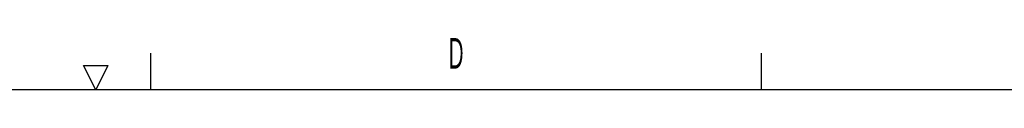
# Model space of a CAD drawing. Header units: millimetres. Extents: x 0 to 419, y -5 to 296.
# Tile 16 of 26: x 204.28 to 284.87, y 292 to 296.25. Entities that reach past the tile are written whole.
import ezdxf

# ---------------------------------------------------------------- set-up
doc = ezdxf.new("R2010")
doc.units = ezdxf.units.MM
doc.header["$LTSCALE"] = 23.1
doc.layers.get('0').update_dxf_attribs({"linetype": 'CONTINUOUS'})
doc.styles.get("Standard").update_dxf_attribs({"font": 'txt', "width": 0.5})

msp = doc.modelspace()

# ---------------------------------------------------------------- linework, layer by layer
at = {"color": 2, "linetype": 'Continuous'}
for p, q in [((215, 292), (215, 295)), ((265, 292), (265, 295)), ((210.5, 292), (209.5, 294)), ((209.5, 294), (211.5, 294)), ((211.5, 294), (210.5, 292))]:
    msp.add_line(p, q, dxfattribs=at)
at = {"color": 7, "linetype": 'Continuous'}
msp.add_line((415, 292), (20, 292), dxfattribs=at)

# ---------------------------------------------------------------- texts
at = {"color": 2, "linetype": 'Continuous', "insert": (240, 296.25), "char_height": 2.5, "width": 1.25, "attachment_point": 2, "line_spacing_factor": 0.9}
msp.add_mtext('D', dxfattribs=at)

doc.saveas('drawing.dxf')
